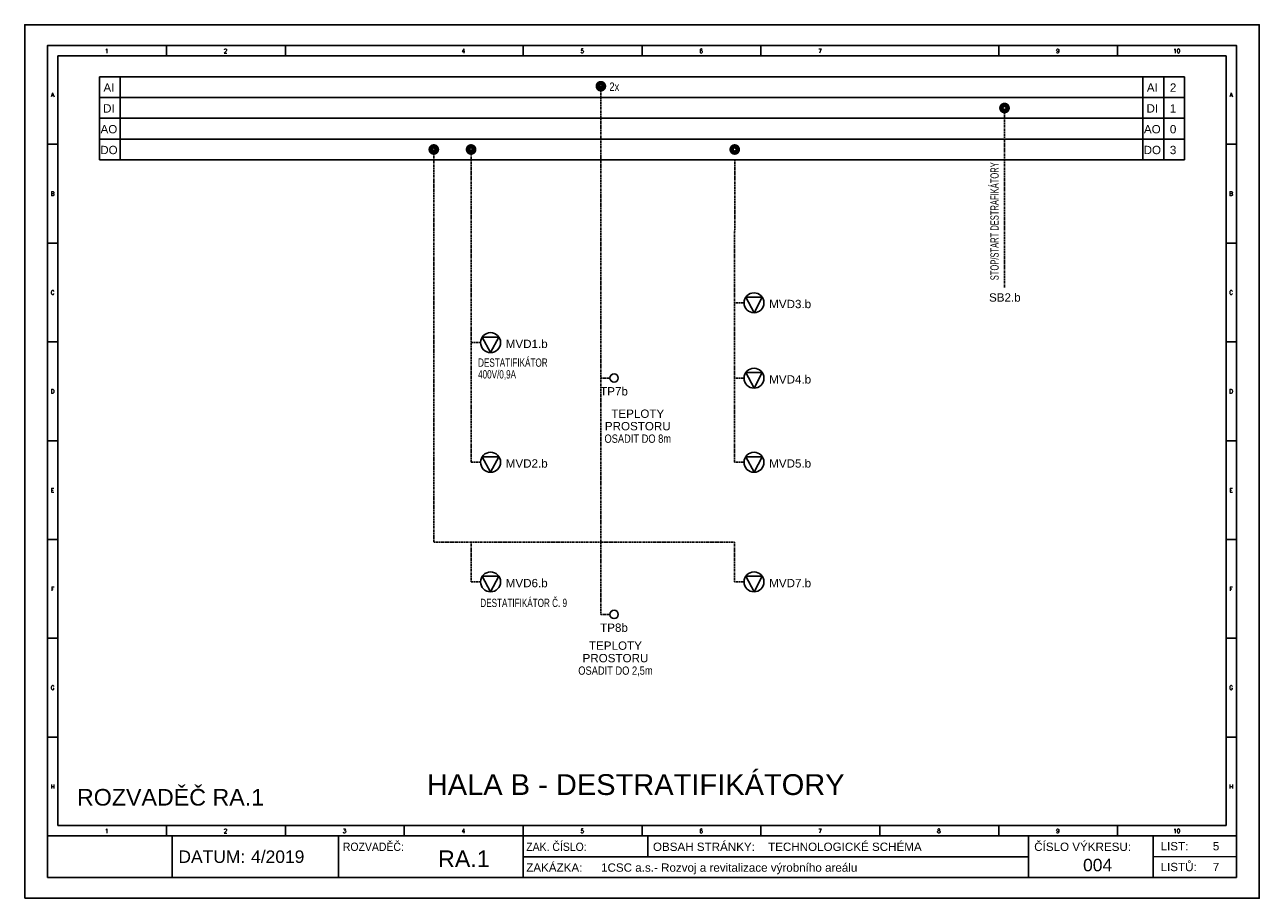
# Model space of a CAD drawing. Header units: millimetres. Extents: x 16 to 2801, y 7797 to 8217.
# Tile 5 of 18: x 1279 to 1576, y 7881 to 8091. Entities that reach past the tile are written whole.
import ezdxf
from ezdxf.enums import TextEntityAlignment as Align

# ---------------------------------------------------------------- set-up
doc = ezdxf.new("R2010")
doc.units = ezdxf.units.MM
doc.linetypes.add('ČÁRKOVANÁ2', pattern=[0.375, 0.25, -0.125])
for name, color, linetype in [('Přístroje MaR', 1, 'Continuous'), ('Přístroje VZT', 5, 'Continuous'), ('Výkres', 4, 'Continuous')]:
    doc.layers.add(name, color=color, linetype=linetype)
doc.layers.add('Výkres netisk', color=7, linetype='Continuous', plot=False)
doc.styles.add('ROMANS', font='romans.shx', dxfattribs={"width": 0.8})
doc.styles.get("Standard").update_dxf_attribs({"font": 'arial.ttf'})

msp = doc.modelspace()

# ---------------------------------------------------------------- linework, layer by layer
at = {"layer": 'Přístroje MaR', "linetype": 'ČÁRKOVANÁ2'}
for p, q in [((1418.02, 7949.35, 61940.74), (1418.02, 8076.31, 61940.74)), ((1515.13, 8027.9, 61629.48), (1515.13, 8071.08, 61629.48)), ((1377.84, 7966.75, 61629.48), (1377.84, 8061.11, 61629.48)), ((1386.79, 7985.92, 61629.48), (1386.79, 8061.11, 61629.48)), ((1450.17, 7985.92, 61629.48), (1450.22, 8058.61, 61940.74)), ((1450.17, 8024.26, 61629.48), (1452.46, 8024.26, 61629.48)), ((1386.79, 8014.68, 61629.48), (1389.09, 8014.68, 61629.48)), ((1418.02, 8006.17, 61940.74), (1420.2, 8006.17, 61940.74)), ((1450.17, 8006.13, 61629.48), (1452.46, 8006.13, 61629.48)), ((1386.79, 7985.92, 61629.48), (1389.09, 7985.92, 61629.48)), ((1450.17, 7985.92, 61629.48), (1452.46, 7985.92, 61629.48)), ((1450.17, 7966.75, 61629.48), (1377.84, 7966.75, 61629.48)), ((1386.79, 7957.17, 61629.48), (1386.79, 7966.75, 61629.48)), ((1450.17, 7957.17, 61629.48), (1450.17, 7966.75, 61629.48)), ((1386.79, 7957.17, 61629.48), (1389.09, 7957.17, 61629.48)), ((1450.17, 7957.17, 61629.48), (1452.46, 7957.17, 61629.48)), ((1418.02, 7949.35, 61940.74), (1420.2, 7949.35, 61940.74))]:
    msp.add_line(p, q, dxfattribs=at)
at = {"layer": 'Přístroje MaR'}
for points, elevation in [([(1417.29, 8076.32, 1.12, 1.12, 1), (1418.75, 8076.32, 1.12, 1.12, 1)], 61940.74), ([(1514.39, 8071.08, 1.12, 1.12, 1), (1515.86, 8071.08, 1.12, 1.12, 1)], 61629.48), ([(1377.1, 8061.11, 1.12, 1.12, 1), (1378.57, 8061.11, 1.12, 1.12, 1)], 61940.74), ([(1386.06, 8061.11, 1.12, 1.12, 1), (1387.53, 8061.11, 1.12, 1.12, 1)], 61940.74), ([(1449.49, 8061.11, 1.12, 1.12, 1), (1450.95, 8061.11, 1.12, 1.12, 1)], 61940.74)]:
    msp.add_lwpolyline(points, format="xyseb", close=True, dxfattribs=dict(at, elevation=elevation))
for centre in [(1421.2, 8006.17, 61940.74), (1421.2, 7949.35, 61940.74)]:
    msp.add_circle(centre, 1, dxfattribs=at)
at = {"layer": 'Přístroje VZT'}
for p, q in [((1454.86, 8021.86, 61629.48), (1452.87, 8025.6, 61629.48)), ((1452.87, 8025.6, 61629.48), (1456.85, 8025.6, 61629.48)), ((1454.86, 8021.86, 61629.48), (1456.85, 8025.6, 61629.48)), ((1391.49, 8012.28, 61629.48), (1389.5, 8016.02, 61629.48)), ((1389.5, 8016.02, 61629.48), (1393.48, 8016.02, 61629.48)), ((1391.49, 8012.28, 61629.48), (1393.48, 8016.02, 61629.48)), ((1454.86, 8003.73, 61629.48), (1452.87, 8007.47, 61629.48)), ((1452.87, 8007.47, 61629.48), (1456.85, 8007.47, 61629.48)), ((1454.86, 8003.73, 61629.48), (1456.85, 8007.47, 61629.48)), ((1391.49, 7983.52, 61629.48), (1389.5, 7987.26, 61629.48)), ((1389.5, 7987.26, 61629.48), (1393.48, 7987.26, 61629.48)), ((1391.49, 7983.52, 61629.48), (1393.48, 7987.26, 61629.48)), ((1454.86, 7983.52, 61629.48), (1452.87, 7987.26, 61629.48)), ((1452.87, 7987.26, 61629.48), (1456.85, 7987.26, 61629.48)), ((1454.86, 7983.52, 61629.48), (1456.85, 7987.26, 61629.48)), ((1391.49, 7954.77, 61629.48), (1389.5, 7958.51, 61629.48)), ((1389.5, 7958.51, 61629.48), (1393.48, 7958.51, 61629.48)), ((1391.49, 7954.77, 61629.48), (1393.48, 7958.51, 61629.48)), ((1454.86, 7954.77, 61629.48), (1452.87, 7958.51, 61629.48)), ((1452.87, 7958.51, 61629.48), (1456.85, 7958.51, 61629.48)), ((1454.86, 7954.77, 61629.48), (1456.85, 7958.51, 61629.48))]:
    msp.add_line(p, q, dxfattribs=at)
for centre in [(1454.86, 8024.26, 61629.48), (1391.49, 8014.68, 61629.48), (1454.86, 8006.13, 61629.48), (1391.49, 7985.92, 61629.48), (1454.86, 7985.92, 61629.48), (1391.49, 7957.17, 61629.48), (1454.86, 7957.17, 61629.48)]:
    msp.add_circle(centre, 2.4, dxfattribs=at)
at = {"layer": 'Výkres'}
for p, q in [((1284.92, 8086.11, 61940.74), (1313.52, 8086.11, 61940.74)), ((1284.92, 8086.11, 61940.74), (1284.92, 8062.36, 61940.74)), ((1284.92, 8086.11, 61940.74), (1284.92, 8057.51, 61940.74)), ((1284.92, 8086.11, 61940.74), (1284.92, 8081.11, 61940.74)), ((1284.92, 8086.11, 61940.74), (1289.92, 8086.11, 61940.74)), ((1313.52, 8086.11, 61940.74), (1342.12, 8086.11, 61940.74)), ((1313.52, 8086.11, 61940.74), (1313.52, 8083.61, 61940.74)), ((1342.12, 8086.11, 61940.74), (1342.12, 8083.61, 61940.74)), ((1399.32, 8086.11, 61940.74), (1399.32, 8083.61, 61940.74)), ((1427.92, 8086.11, 61940.74), (1427.92, 8083.61, 61940.74)), ((1456.52, 8086.11, 61940.74), (1456.52, 8083.61, 61940.74)), ((1513.72, 8086.11, 61940.74), (1513.72, 8083.61, 61940.74)), ((1542.32, 8086.11, 61940.74), (1542.32, 8083.61, 61940.74)), ((1570.92, 8086.11, 61940.74), (1565.92, 8086.11, 61940.74)), ((1287.42, 8083.61, 61940.74), (1568.42, 8083.61, 61940.74)), ((1287.42, 8083.61, 61940.74), (1287.42, 7898.61, 61940.74)), ((1568.42, 8083.61, 61940.74), (1568.42, 7898.61, 61940.74)), ((1297.42, 8078.61, 61940.74), (1558.42, 8078.61, 61940.74)), ((1297.42, 8058.61, 61940.74), (1297.42, 8078.61, 61940.74)), ((1302.42, 8058.61, 61940.74), (1302.42, 8078.61, 61940.74)), ((1548.42, 8078.61, 61940.74), (1548.42, 8058.61, 61940.74)), ((1553.42, 8078.61, 61940.74), (1553.42, 8058.61, 61940.74)), ((1558.42, 8078.61, 61940.74), (1558.42, 8078.61, 61940.74)), ((1558.42, 8078.61, 61940.74), (1558.42, 8058.61, 61940.74)), ((1297.42, 8073.61, 61940.74), (1558.42, 8073.61, 61940.74)), ((1297.42, 8068.61, 61940.74), (1558.42, 8068.61, 61940.74)), ((1297.42, 8063.61, 61940.74), (1558.42, 8063.61, 61940.74)), ((1284.92, 8062.36, 61940.74), (1287.42, 8062.36, 61940.74)), ((1568.42, 8062.36, 61940.74), (1570.92, 8062.36, 61940.74)), ((1297.42, 8058.61, 61940.74), (1558.42, 8058.61, 61940.74)), ((1284.92, 8038.61, 61940.74), (1287.42, 8038.61, 61940.74)), ((1568.42, 8038.61, 61940.74), (1570.92, 8038.61, 61940.74)), ((1284.92, 8014.86, 61940.74), (1287.42, 8014.86, 61940.74)), ((1568.42, 8014.86, 61940.74), (1570.92, 8014.86, 61940.74)), ((1284.92, 7991.11, 61940.74), (1287.42, 7991.11, 61940.74)), ((1568.42, 7991.11, 61940.74), (1570.92, 7991.11, 61940.74)), ((1284.92, 7967.36, 61940.74), (1287.42, 7967.36, 61940.74)), ((1568.42, 7967.36, 61940.74), (1570.92, 7967.36, 61940.74)), ((1284.92, 7943.61, 61940.74), (1287.42, 7943.61, 61940.74)), ((1568.42, 7943.61, 61940.74), (1570.92, 7943.61, 61940.74)), ((1568.42, 7943.61, 61940.74), (1570.92, 7943.61, 61940.74)), ((1284.92, 7896.11, 61940.74), (1284.92, 7934.11, 61940.74)), ((1284.92, 7896.11, 61940.74), (1284.92, 7934.11, 61940.74)), ((1284.92, 7919.86, 61940.74), (1287.42, 7919.86, 61940.74)), ((1568.42, 7919.86, 61940.74), (1570.92, 7919.86, 61940.74)), ((1568.42, 7898.61, 61940.74), (1287.42, 7898.61, 61940.74)), ((1313.52, 7898.61, 61940.74), (1313.52, 7896.11, 61940.74)), ((1342.12, 7898.61, 61940.74), (1342.12, 7896.11, 61940.74)), ((1370.72, 7898.61, 61940.74), (1370.72, 7896.11, 61940.74)), ((1399.32, 7898.61, 61940.74), (1399.32, 7896.11, 61940.74)), ((1427.92, 7898.61, 61940.74), (1427.92, 7896.11, 61940.74)), ((1456.52, 7898.61, 61940.74), (1456.52, 7896.11, 61940.74)), ((1485.12, 7898.61, 61940.74), (1485.12, 7896.11, 61940.74)), ((1513.72, 7898.61, 61940.74), (1513.72, 7896.11, 61940.74)), ((1542.32, 7898.61, 61940.74), (1542.32, 7896.11, 61940.74)), ((1284.92, 7896.11, 61940.74), (1570.92, 7896.11, 61940.74)), ((1284.92, 7896.11, 61940.74), (1320.67, 7896.11, 61940.74)), ((1314.92, 7886.11, 61940.74), (1314.92, 7896.11, 61940.74)), ((1354.92, 7886.11, 61940.74), (1354.92, 7896.11, 61940.74)), ((1399.32, 7886.11, 61940.74), (1399.32, 7896.11, 61940.74)), ((1429.32, 7891.11, 61940.74), (1429.32, 7896.11, 61940.74)), ((1520.92, 7886.11, 61940.74), (1520.92, 7896.11, 61940.74)), ((1550.92, 7886.11, 61940.74), (1550.92, 7896.11, 61940.74)), ((1520.92, 7891.11, 61940.74), (1399.32, 7891.11, 61940.74)), ((1550.92, 7891.11, 61940.74), (1570.92, 7891.12, 61940.74))]:
    msp.add_line(p, q, dxfattribs=at)
at = {"layer": 'Výkres', "elevation": 61940.74}
msp.add_lwpolyline([(1570.92, 7886.11), (1284.92, 7886.11), (1284.92, 8086.11), (1570.92, 8086.11), (1570.92, 7886.11)], close=True, dxfattribs=at)
at = {"layer": 'Výkres netisk', "color": 7, "elevation": 61940.74}
msp.add_lwpolyline([(1279.42, 7881.11), (1576.42, 7881.11), (1576.42, 8091.11), (1279.42, 8091.11)], close=True, dxfattribs=at)

# ---------------------------------------------------------------- texts
at = {"layer": 'Přístroje MaR', "width": 0.65}
msp.add_text('STOP/START DESTRAFIKÁTORY', height=2, rotation=90, dxfattribs=at).set_placement((1513.72, 8029.69, 61629.48))
at = {"layer": 'Přístroje MaR'}
for s, p in [('MVD3.b', (1458.51, 8022.97, 61629.48)), ('MVD1.b', (1395.14, 8013.39, 61629.48)), ('MVD4.b', (1458.51, 8004.85, 61629.48)), ('MVD2.b', (1395.14, 7984.64, 61629.48)), ('MVD5.b', (1458.51, 7984.64, 61629.48)), ('MVD6.b', (1395.14, 7955.88, 61629.48)), ('MVD7.b', (1458.51, 7955.88, 61629.48))]:
    msp.add_text(s, height=2, dxfattribs=at).set_placement(p)
for s, p in [('SB2.b', (1515.2, 8024.54, 61629.48)), ('TP7b', (1421.18, 8001.98, 61940.74)), ('TEPLOTY', (1426.9, 7996.6, 62252)), ('PROSTORU', (1426.9, 7993.6, 62252)), ('TP8b', (1421.18, 7945.16, 61940.74)), ('TEPLOTY', (1421.53, 7940.84, 61785.11)), ('PROSTORU', (1421.53, 7937.84, 61785.11))]:
    msp.add_text(s, height=2, dxfattribs=at).set_placement(p, align=Align.CENTER)
at = {"layer": 'Přístroje MaR', "width": 0.7}
for s, p in [('DESTATIFIKÁTOR ', (1388.48, 8008.88, 62252)), ('400V/0,9A', (1388.48, 8006.06, 62252)), ('DESTATIFIKÁTOR Č. 9', (1389.02, 7951.12, 61940.74))]:
    msp.add_text(s, height=2, dxfattribs=at).set_placement(p)
at = {"layer": 'Přístroje MaR', "width": 0.8}
for s, p in [('OSADIT DO 8m', (1426.9, 7990.6, 62252)), ('OSADIT DO 2,5m', (1421.53, 7934.84, 61785.11))]:
    msp.add_text(s, height=2, dxfattribs=at).set_placement(p, align=Align.CENTER)
at = {"layer": 'Přístroje VZT', "color": 1}
msp.add_text('HALA B - DESTRATIFIKÁTORY', height=5, dxfattribs=at).set_placement((1426.4, 7905.94, 61940.74), align=Align.CENTER)
at = {"layer": 'Výkres', "style": 'ROMANS'}
for s, p in [('1', (1299.14, 8084.3, 61940.74)), ('2', (1327.74, 8084.3, 61940.74)), ('4', (1384.94, 8084.3, 61940.74)), ('5', (1413.54, 8084.3, 61940.74)), ('6', (1442.14, 8084.3, 61940.74)), ('7', (1470.74, 8084.3, 61940.74)), ('9', (1527.94, 8084.3, 61940.74)), ('10', (1556.54, 8084.3, 61940.74)), ('A', (1286.14, 8073.73, 61940.74)), ('A', (1569.64, 8073.73, 61940.74)), ('B', (1286.14, 8049.98, 61940.74)), ('B', (1569.64, 8049.98, 61940.74)), ('C', (1286.14, 8026.23, 61940.74)), ('C', (1569.64, 8026.23, 61940.74)), ('D', (1286.14, 8002.48, 61940.74)), ('D', (1569.64, 8002.48, 61940.74)), ('E', (1286.14, 7978.73, 61940.74)), ('E', (1569.64, 7978.73, 61940.74)), ('F', (1286.14, 7954.98, 61940.74)), ('F', (1569.64, 7954.98, 61940.74)), ('G', (1286.14, 7931.23, 61940.74)), ('G', (1569.64, 7931.23, 61940.74)), ('H', (1286.14, 7907.48, 61940.74)), ('H', (1569.64, 7907.48, 61940.74)), ('1', (1299.14, 7896.8, 61940.74)), ('2', (1327.74, 7896.8, 61940.74)), ('3', (1356.34, 7896.8, 61940.74)), ('4', (1384.94, 7896.8, 61940.74)), ('5', (1413.54, 7896.8, 61940.74)), ('6', (1442.14, 7896.8, 61940.74)), ('7', (1470.74, 7896.8, 61940.74)), ('8', (1499.34, 7896.8, 61940.74)), ('9', (1527.94, 7896.8, 61940.74)), ('10', (1556.54, 7896.8, 61940.74))]:
    msp.add_text(s, height=1, dxfattribs=at).set_placement(p, align=Align.CENTER)
at = {"layer": 'Výkres'}
for s, height, p in [('AI', 2, (1299.68, 8074.99, 61940.74)), ('AI', 2, (1550.68, 8074.99, 61940.74)), ('2', 2, (1555.68, 8074.99, 61940.74)), ('DI', 2, (1299.68, 8069.99, 61940.74)), ('DI', 2, (1550.68, 8069.99, 61940.74)), ('1', 2, (1555.68, 8069.99, 61940.74)), ('AO', 2, (1299.68, 8064.99, 61940.74)), ('AO', 2, (1550.68, 8064.99, 61940.74)), ('0', 2, (1555.68, 8064.99, 61940.74)), ('DO', 2, (1299.68, 8059.99, 61940.74)), ('DO', 2, (1550.68, 8059.99, 61940.74)), ('3', 2, (1555.68, 8059.99, 61940.74)), ('5', 2, (1566.02, 7892.63, 61940.74)), ('RA.1', 4, (1385.07, 7888.61, 61940.74)), ('004', 3, (1537.52, 7887.6, 61940.74)), ('7', 2, (1566.02, 7887.63, 61940.74))]:
    msp.add_text(s, height=height, dxfattribs=at).set_placement(p, align=Align.CENTER)
at = {"layer": 'Výkres', "width": 0.8}
msp.add_text('2x', height=2, dxfattribs=at).set_placement((1421.25, 8075.21, 61940.74), align=Align.CENTER)
at = {"layer": 'Výkres'}
for s, height, p in [('ROZVADĚČ RA.1', 4, (1291.99, 7903.39, 61940.74)), ('OBSAH STRÁNKY: ', 2, (1430.55, 7892.49, 61940.74)), ('TECHNOLOGICKÉ SCHÉMA', 2, (1458.25, 7892.49, 61940.74)), ('ČÍSLO VÝKRESU:', 2, (1522.27, 7892.49, 61940.74)), ('LIST:', 2, (1552.67, 7892.63, 61940.74)), ('DATUM:', 3, (1316.4, 7889.61, 61940.74)), ('4/2019', 3, (1333.88, 7889.61, 61940.74)), ('ZAKÁZKA:', 2, (1400.07, 7887.49, 61940.74)), ('1CSC a.s.- Rozvoj a revitalizace výrobního areálu', 2, (1418.07, 7887.49, 61940.74)), ('LISTŮ:', 2, (1552.67, 7887.63, 61940.74))]:
    msp.add_text(s, height=height, dxfattribs=at).set_placement(p)
at = {"layer": 'Výkres', "width": 0.9}
for s, p in [('ROZVADĚČ:', (1355.96, 7892.49, 61940.74)), ('ZAK. ČÍSLO:', (1400.07, 7892.49, 61940.74))]:
    msp.add_text(s, height=2, dxfattribs=at).set_placement(p)

doc.saveas('drawing.dxf')
